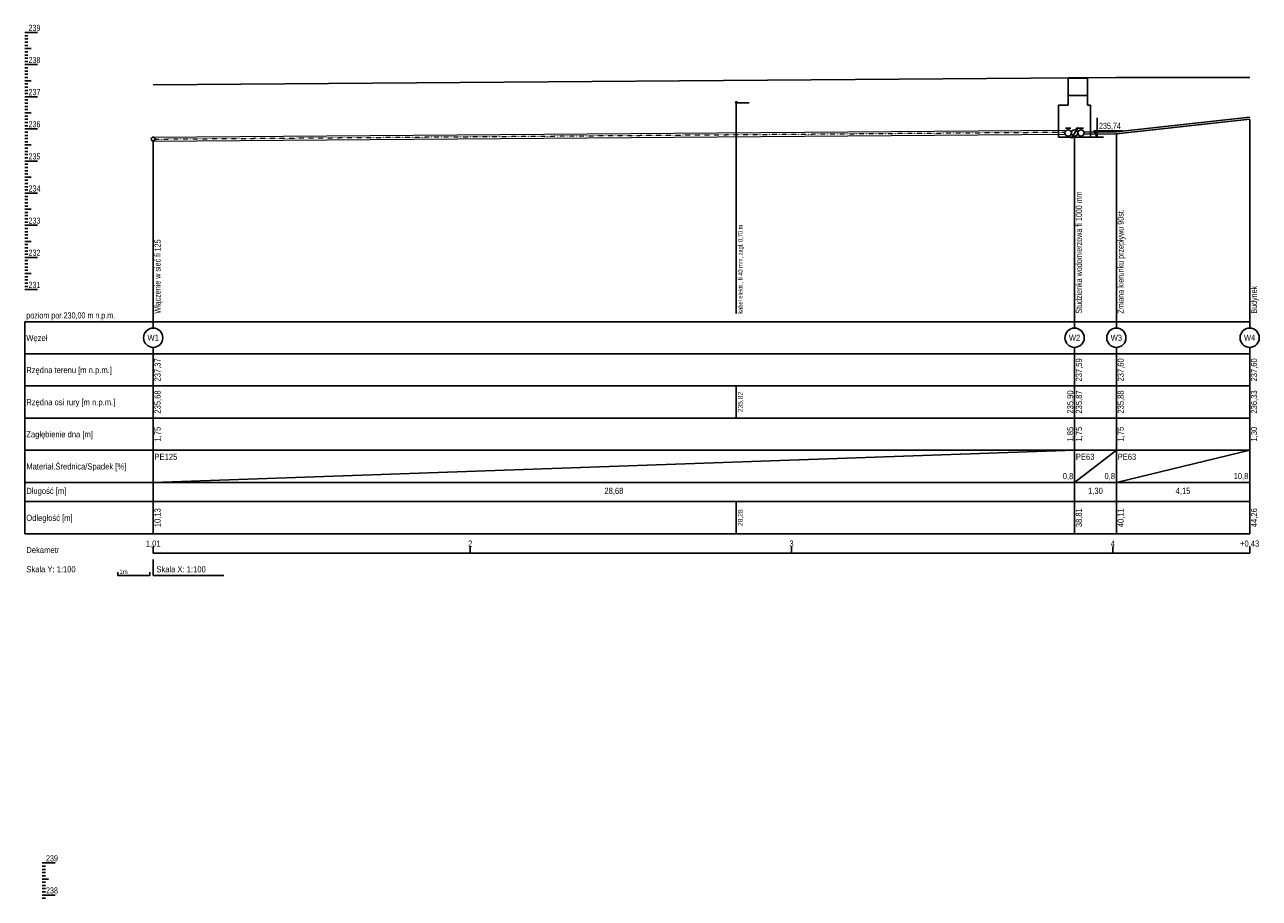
# Model space of a CAD drawing. Extents: x -34599 to 125690, y -105249 to 21518.
# Tile 26 of 64: x 29336 to 67766, y -7233 to 19956. Entities that reach past the tile are written whole.
import ezdxf
from ezdxf.enums import TextEntityAlignment as Align

# ---------------------------------------------------------------- set-up
doc = ezdxf.new("R2010")
doc.units = 0
doc.header["$MEASUREMENT"] = 0
doc.linetypes.add('DASHDOT', pattern=[500, 250, -125, 0, -125])
doc.layers.get('0').update_dxf_attribs({"linetype": 'CONTINUOUS'})
doc.layers.add('_P_EKO_przyłącze_wody', color=162, linetype='CONTINUOUS', lineweight=15)
doc.styles.get("Standard").update_dxf_attribs({"font": '-125'})

# ---------------------------------------------------------------- blocks, each defined once
blk = doc.blocks.new('KOLIZJA')
blk.add_circle((0, 0), 1)

msp = doc.modelspace()

# ---------------------------------------------------------------- linework, layer by layer
at = {"color": 8}
for p, q in [((29335.54907, 19712.67671), (29735.54907, 19712.67671)), ((29335.54907, 19612.67671), (29435.54907, 19612.67671)), ((29335.54907, 19512.67671), (29435.54907, 19512.67671)), ((29335.54907, 19412.67671), (29435.54907, 19412.67671)), ((29335.54907, 19312.67671), (29435.54907, 19312.67671)), ((29335.54907, 19212.67671), (29535.54907, 19212.67671)), ((29335.54907, 19112.67671), (29435.54907, 19112.67671)), ((29335.54907, 19012.67671), (29435.54907, 19012.67671)), ((29335.54907, 18912.67671), (29435.54907, 18912.67671)), ((29335.54907, 18812.67671), (29435.54907, 18812.67671)), ((29335.54907, 18712.67671), (29735.54907, 18712.67671)), ((29335.54907, 18612.67671), (29435.54907, 18612.67671)), ((29335.54907, 18512.67671), (29435.54907, 18512.67671)), ((29335.54907, 18412.67671), (29435.54907, 18412.67671)), ((29335.54907, 18312.67671), (29435.54907, 18312.67671)), ((29335.54907, 18212.67671), (29535.54907, 18212.67671)), ((29335.54907, 18112.67671), (29435.54907, 18112.67671)), ((29335.54907, 18012.67671), (29435.54907, 18012.67671)), ((29335.54907, 17912.67671), (29435.54907, 17912.67671)), ((29335.54907, 17812.67671), (29435.54907, 17812.67671)), ((29335.54907, 17712.67671), (29735.54907, 17712.67671)), ((29335.54907, 17612.67671), (29435.54907, 17612.67671)), ((29335.54907, 17512.67671), (29435.54907, 17512.67671)), ((29335.54907, 17412.67671), (29435.54907, 17412.67671)), ((29335.54907, 17312.67671), (29435.54907, 17312.67671)), ((51485.55103, 17522.6772), (51885.55103, 17522.6772)), ((51485.55103, 17272.6772), (51485.55103, 17522.6772)), ((29335.54907, 17212.67671), (29535.54907, 17212.67671)), ((29335.54907, 17112.67671), (29435.54907, 17112.67671)), ((29335.54907, 17012.67671), (29435.54907, 17012.67671)), ((29335.54907, 16912.67671), (29435.54907, 16912.67671)), ((51485.55103, 17272.6772), (51485.55103, 10962.67671)), ((62715.55103, 16452.6772), (62715.55103, 17052.6772)), ((67465.54907, 16752.67671), (67465.54907, 17002.67671)), ((29335.54907, 16812.67671), (29435.54907, 16812.67671)), ((29335.54907, 16712.67671), (29735.54907, 16712.67671)), ((29335.54907, 16612.67671), (29435.54907, 16612.67671)), ((62715.55103, 16452.6772), (62615.55103, 16652.6772)), ((62615.55103, 16652.6772), (63504.43991, 16652.6772)), ((63315.54907, 16302.67671), (63315.54907, 16552.67671)), ((67465.54907, 16752.67671), (67465.54907, 10962.67671)), ((29335.54907, 16512.67671), (29435.54907, 16512.67671)), ((29335.54907, 16412.67671), (29435.54907, 16412.67671)), ((29335.54907, 16312.67671), (29435.54907, 16312.67671)), ((29335.54907, 16212.67671), (29535.54907, 16212.67671)), ((33335.54907, 16082.67671), (33335.54907, 16332.67671)), ((62015.54907, 16172.67671), (62015.54907, 16422.67671)), ((62015.54907, 16172.67671), (62015.54907, 10962.67671)), ((62515.54907, 16452.67671), (62915.54907, 16452.67671)), ((63315.54907, 16302.67671), (63315.54907, 10962.67671)), ((29335.54907, 16112.67671), (29435.54907, 16112.67671)), ((29335.54907, 16012.67671), (29435.54907, 16012.67671)), ((29335.54907, 15912.67671), (29435.54907, 15912.67671)), ((29335.54907, 15812.67671), (29435.54907, 15812.67671)), ((33335.54907, 16082.67671), (33335.54907, 10962.67671)), ((29335.54907, 15712.67671), (29735.54907, 15712.67671)), ((29335.54907, 15612.67671), (29435.54907, 15612.67671)), ((29335.54907, 15512.67671), (29435.54907, 15512.67671)), ((29335.54907, 15412.67671), (29435.54907, 15412.67671)), ((29335.54907, 15312.67671), (29435.54907, 15312.67671)), ((29335.54907, 15212.67671), (29535.54907, 15212.67671)), ((29335.54907, 15112.67671), (29435.54907, 15112.67671)), ((29335.54907, 15012.67671), (29435.54907, 15012.67671)), ((29335.54907, 14912.67671), (29435.54907, 14912.67671)), ((29335.54907, 14812.67671), (29435.54907, 14812.67671)), ((29335.54907, 14712.67671), (29735.54907, 14712.67671)), ((29335.54907, 14612.67671), (29435.54907, 14612.67671)), ((29335.54907, 14512.67671), (29435.54907, 14512.67671)), ((29335.54907, 14412.67671), (29435.54907, 14412.67671)), ((29335.54907, 14312.67671), (29435.54907, 14312.67671)), ((29335.54907, 14212.67671), (29535.54907, 14212.67671)), ((29335.54907, 14112.67671), (29435.54907, 14112.67671)), ((29335.54907, 14012.67671), (29435.54907, 14012.67671)), ((29335.54907, 13912.67671), (29435.54907, 13912.67671)), ((29335.54907, 13812.67671), (29435.54907, 13812.67671)), ((29335.54907, 13712.67671), (29735.54907, 13712.67671)), ((29335.54907, 13612.67671), (29435.54907, 13612.67671)), ((29335.54907, 13512.67671), (29435.54907, 13512.67671)), ((29335.54907, 13412.67671), (29435.54907, 13412.67671)), ((29335.54907, 13312.67671), (29435.54907, 13312.67671)), ((29335.54907, 13212.67671), (29535.54907, 13212.67671)), ((29335.54907, 13112.67671), (29435.54907, 13112.67671)), ((29335.54907, 13012.67671), (29435.54907, 13012.67671)), ((29335.54907, 12912.67671), (29435.54907, 12912.67671)), ((29335.54907, 12812.67671), (29435.54907, 12812.67671)), ((29335.54907, 12712.67671), (29735.54907, 12712.67671)), ((29335.54907, 12612.67671), (29435.54907, 12612.67671)), ((29335.54907, 12512.67671), (29435.54907, 12512.67671)), ((29335.54907, 12412.67671), (29435.54907, 12412.67671)), ((29335.54907, 12312.67671), (29435.54907, 12312.67671)), ((29335.54907, 12212.67671), (29535.54907, 12212.67671)), ((29335.54907, 12112.67671), (29435.54907, 12112.67671)), ((29335.54907, 12012.67671), (29435.54907, 12012.67671)), ((29335.54907, 11912.67671), (29435.54907, 11912.67671)), ((29335.54907, 11812.67671), (29435.54907, 11812.67671)), ((29335.54907, 11712.67671), (29735.54907, 11712.67671)), ((33335.54907, 10712.67671), (33335.54907, 10962.67671)), ((62015.54907, 10712.67671), (62015.54907, 10962.67671)), ((63315.54907, 10712.67671), (63315.54907, 10962.67671)), ((67465.54907, 10712.67671), (67465.54907, 10962.67671)), ((29335.54907, 10712.67671), (33335.54907, 10712.67671)), ((29335.54907, 10712.67671), (29335.54907, 4112.67633)), ((33335.54907, 10712.67671), (33335.54907, 10512.67671)), ((33335.54907, 10712.67671), (67465.54907, 10712.67671)), ((62015.54907, 10712.67671), (62015.54907, 10512.67671)), ((63315.54907, 10712.67671), (63315.54907, 10512.67671)), ((67465.54907, 10712.67671), (67465.54907, 10512.67671)), ((29335.54907, 9712.67671), (33335.54907, 9712.67671)), ((33335.54907, 9912.67671), (33335.54907, 9712.67671)), ((33335.54907, 8712.67671), (33335.54907, 9712.67671)), ((33335.54907, 9712.67671), (67465.54907, 9712.67671)), ((62015.54907, 9912.67671), (62015.54907, 9712.67671)), ((62015.54907, 8712.67671), (62015.54907, 9712.67671)), ((63315.54907, 9912.67671), (63315.54907, 9712.67671)), ((63315.54907, 8712.67671), (63315.54907, 9712.67671)), ((67465.54907, 9912.67671), (67465.54907, 9712.67671)), ((67465.54907, 8712.67671), (67465.54907, 9712.67671)), ((29335.54907, 8712.67671), (33335.54907, 8712.67671)), ((33335.54907, 7712.67671), (33335.54907, 8712.67671)), ((33335.54907, 8712.67671), (67465.54907, 8712.67671)), ((51485.54907, 7712.67671), (51485.54907, 8712.67671)), ((62015.54907, 7712.67671), (62015.54907, 8712.67671)), ((63315.54907, 7712.67671), (63315.54907, 8712.67671)), ((67465.54907, 7712.67671), (67465.54907, 8712.67671)), ((29335.54907, 7712.67671), (33335.54907, 7712.67671)), ((33335.54907, 6712.67671), (33335.54907, 7712.67671)), ((33335.54907, 7712.67671), (67465.54907, 7712.67671)), ((62015.54907, 6712.67671), (62015.54907, 7712.67671)), ((63315.54907, 6712.67671), (63315.54907, 7712.67671)), ((67465.54907, 6712.67671), (67465.54907, 7712.67671)), ((29335.54907, 6712.67671), (33335.54907, 6712.67671)), ((33335.54907, 5712.67671), (62015.54907, 6712.67671)), ((33335.54907, 5712.67671), (33335.54907, 6712.67671)), ((33335.54907, 6712.67671), (67465.54907, 6712.67671)), ((62015.54907, 5712.67671), (63315.54907, 6712.67671)), ((62015.54907, 5712.67671), (62015.54907, 6712.67671)), ((63315.54907, 5712.67671), (67465.54907, 6712.67671)), ((63315.54907, 5712.67671), (63315.54907, 6712.67671)), ((67465.54907, 5712.67671), (67465.54907, 6712.67671)), ((29335.54907, 5712.67671), (33335.54907, 5712.67671)), ((33335.54907, 5112.67669), (33335.54907, 5712.67671)), ((33335.54907, 5712.67671), (67465.54907, 5712.67671)), ((62015.54907, 5112.67669), (62015.54907, 5712.67671)), ((63315.54907, 5112.67669), (63315.54907, 5712.67671)), ((67465.54907, 5112.67669), (67465.54907, 5712.67671)), ((29335.54907, 5112.67671), (33335.54907, 5112.67671)), ((33335.54907, 5112.67671), (67465.54907, 5112.67671)), ((33335.54907, 4112.67633), (33335.54907, 5112.67633)), ((51485.54907, 4112.67633), (51485.54907, 5112.67633)), ((62015.54907, 4112.67633), (62015.54907, 5112.67633)), ((63315.54907, 4112.67633), (63315.54907, 5112.67633)), ((67465.54907, 4112.67633), (67465.54907, 5112.67633)), ((29335.54907, 4112.67671), (33335.54907, 4112.67671)), ((33335.54907, 4112.67671), (67465.54907, 4112.67671)), ((33335.54907, 3512.67633), (33335.54907, 3712.67633)), ((33335.54907, 3512.67633), (67465.54907, 3512.67633)), ((43205.54907, 3512.67633), (43205.54907, 3712.67633)), ((53205.54907, 3512.67633), (53205.54907, 3712.67633)), ((63205.54907, 3512.67633), (63205.54907, 3712.67633)), ((67465.54907, 3512.67633), (67465.54907, 3712.67633)), ((33335.54907, 3312.67633), (33335.54907, 2812.67633)), ((32235.54907, 2812.67633), (32235.54907, 2912.67633)), ((33235.54907, 2812.67633), (32235.54907, 2812.67633)), ((33235.54907, 2912.67633), (33235.54907, 2812.67633)), ((33335.54907, 2812.67633), (35535.54907, 2812.67633)), ((29879.08536, -6132.94593), (30279.08536, -6132.94593)), ((29879.08536, -6232.94593), (29979.08536, -6232.94593)), ((29879.08536, -6332.94593), (29979.08536, -6332.94593)), ((29879.08536, -6432.94593), (29979.08536, -6432.94593)), ((29879.08536, -6532.94593), (29979.08536, -6532.94593)), ((29879.08536, -6632.94593), (30079.08536, -6632.94593)), ((29879.08536, -6732.94593), (29979.08536, -6732.94593)), ((29879.08536, -6832.94593), (29979.08536, -6832.94593)), ((29879.08536, -6932.94593), (29979.08536, -6932.94593)), ((29879.08536, -7032.94593), (29979.08536, -7032.94593)), ((29879.08536, -7132.94593), (30279.08536, -7132.94593)), ((29879.08536, -7232.94593), (29979.08536, -7232.94593))]:
    msp.add_line(p, q, dxfattribs=at)
at = {"color": 94}
for p, q in [((33335.54907, 18082.67671), (62015.54907, 18302.7034)), ((33335.54907, 18082.67671), (62015.54907, 18302.7034)), ((62015.54907, 18302.7034), (63315.54907, 18312.67671)), ((62015.54907, 18302.7034), (63315.54907, 18312.67671)), ((63315.54907, 18312.67671), (67465.54907, 18312.67671)), ((63315.54907, 18312.67671), (67465.54907, 18312.67671))]:
    msp.add_line(p, q, dxfattribs=at)
at = {"color": 7}
for p, q in [((61815.54907, 18303.67671), (62415.54907, 18303.67671)), ((61815.54907, 18303.67671), (61815.54907, 17452.67671)), ((61815.54907, 17752.67671), (61815.54907, 18302.7034)), ((61815.54907, 18293.67671), (62415.54907, 18293.67671)), ((62415.54907, 17452.67671), (62415.54907, 18303.67671)), ((62415.54907, 18302.7034), (62415.54907, 17752.67671)), ((61815.54907, 17752.67671), (62415.54907, 17752.67671)), ((61515.54907, 17452.67671), (61815.54907, 17452.67671)), ((61515.54907, 16452.67671), (61515.54907, 17452.67671)), ((62415.54907, 17452.67671), (62515.54907, 17452.67671)), ((62515.54907, 17452.67671), (62515.54907, 16452.67671)), ((63315.54907, 16625.67671), (67465.54907, 17075.67671)), ((63315.54907, 16562.67671), (67465.54907, 17012.67671)), ((61735.55102, 16734.20358), (61895.55103, 16734.20358)), ((61815.55103, 16684.20358), (61815.55103, 16734.20358)), ((61915.55102, 16410.99848), (62115.55103, 16757.40866)), ((62058.98249, 16700.84012), (62115.55103, 16757.40866)), ((62094.84551, 16680.1346), (62115.55103, 16757.40866)), ((62135.55102, 16734.20358), (62295.55103, 16734.20358)), ((62215.55103, 16684.20358), (62215.55103, 16734.20358)), ((62315.54907, 16615.7034), (63315.54907, 16625.67671)), ((62315.54907, 16552.7034), (63315.54907, 16562.67671)), ((61515.54907, 16452.67671), (62515.54907, 16452.67671))]:
    msp.add_line(p, q, dxfattribs=at)
for centre in [(61815.55103, 16584.20357), (62015.55103, 16584.20357), (62215.55103, 16584.20357)]:
    msp.add_circle(centre, 100.00001, dxfattribs=at)
at = {"color": 8}
for centre in [(33335.54907, 10212.67671), (62015.54907, 10212.67671), (63315.54907, 10212.67671), (67465.54907, 10212.67671)]:
    msp.add_circle(centre, 300, dxfattribs=at)
at = {"layer": '_P_EKO_przyłącze_wody', "color": 2, "linetype": 'DASHDOT', "ltscale": 0.01}
msp.add_line((33335.06453, 16395.17484), (61715.06453, 16615.20152), dxfattribs=at)
at = {"layer": '_P_EKO_przyłącze_wody', "color": 5, "lineweight": 13}
for p, q in [((33335.54907, 16457.67671), (61715.54907, 16677.7034)), ((33335.54907, 16332.67671), (61715.54907, 16552.7034))]:
    msp.add_line(p, q, dxfattribs=at)

# ---------------------------------------------------------------- block references
at = {"color": 0, "xscale": 20, "yscale": 20}
msp.add_blockref('KOLIZJA', (51485.55103, 17542.6772), dxfattribs=at)
at = {"color": 7, "xscale": 62.5, "yscale": 62.5}
msp.add_blockref('KOLIZJA', (33335.54907, 16395.17671), dxfattribs=at)

# ---------------------------------------------------------------- texts
at = {"color": 8, "width": 0.7}
for s, p in [('239', (29455.54907, 19762.67671)), ('238', (29455.54907, 18762.67671)), ('237', (29455.54907, 17762.67671)), ('236', (29455.54907, 16762.67671)), ('235,74', (62775.55103, 16712.6772)), ('235', (29455.54907, 15762.67671)), ('234', (29455.54907, 14762.67671)), ('233', (29455.54907, 13762.67671)), ('232', (29455.54907, 12762.67671)), ('231', (29455.54907, 11762.67671)), ('poziom por.230,00 m n.p.m.', (29385.54907, 10812.67671)), ('239', (29999.08536, -6082.94593)), ('238', (29999.08536, -7082.94593))]:
    msp.add_text(s, height=190, dxfattribs=at).set_placement(p)
for s, p in [('Studzienka wodomierzowa fi 1000 mm', (62245.54907, 10962.67671)), ('Zmiana kierunku przepływu 90st.', (63545.54907, 10962.67671)), ('Włączenie w sieć fi 125', (33565.54907, 10962.67671)), ('Budynek ', (67695.54907, 10962.67671))]:
    msp.add_text(s, height=190, rotation=90, dxfattribs=at).set_placement(p)
at = {"color": 1, "width": 0.7}
msp.add_text('kabel elektr., fi 40 mm, zagł. 0,70 m', height=150, rotation=90, dxfattribs=at).set_placement((51685.55103, 10962.67671))
at = {"color": 7, "width": 0.9}
for s, height, p in [('Węzeł', 190, (29385.54907, 10112.67671)), ('Rzędna terenu [m n.p.m.]', 190, (29385.54907, 9112.67671)), ('Rzędna osi rury [m n.p.m.]', 190, (29385.54907, 8112.67671)), ('Zagłębienie dna [m]', 190, (29385.54907, 7112.67671)), ('PE125', 190, (33375.54907, 6412.67671)), ('PE63', 190, (62055.54907, 6412.67671)), ('PE63', 190, (63355.54907, 6412.67671)), ('Materiał,Średnica/Spadek [%]', 190, (29385.54907, 6112.67671)), ('Długość [m]', 190, (29385.54907, 5352.6767)), ('Odległość [m]', 190, (29385.54907, 4512.67633)), ('Dekametr', 190, (29385.54907, 3512.67633)), ('Skala Y: 1:100', 190, (29385.54907, 2912.67633)), ('Skala X: 1:100', 190, (33435.54907, 2912.67633)), ('1m', 133, (32285.54907, 2862.67633))]:
    msp.add_text(s, height=height, dxfattribs=at).set_placement(p)
for s, p in [('W1', (33335.54907, 10117.67671)), ('W2', (62015.54907, 10117.67671)), ('W3', (63315.54907, 10117.67671)), ('W4', (67465.54907, 10117.67671)), ('28,68', (47675.54907, 5352.6767)), ('1,30', (62665.54907, 5352.6767)), ('4,15', (65390.54907, 5352.6767)), ('1,01', (33335.54907, 3712.67633)), ('2', (43205.54907, 3712.67633)), ('3', (53205.54907, 3712.67633)), ('4', (63205.54907, 3712.67633)), ('+0,43', (67465.54907, 3712.67633))]:
    msp.add_text(s, height=190, dxfattribs=at).set_placement(p, align=Align.CENTER)
for s, p in [('237,37', (33565.54907, 9212.67671)), ('237,59', (62245.54907, 9212.67671)), ('237,60', (63545.54907, 9212.67671)), ('237,60', (67695.54907, 9212.67671)), ('235,68', (33565.54907, 8212.67671)), ('235,90', (61975.54907, 8212.67671)), ('235,87', (62245.54907, 8212.67671)), ('235,88', (63545.54907, 8212.67671)), ('236,33', (67695.54907, 8212.67671)), ('1,75', (33565.54907, 7212.67671)), ('1,85', (61975.54907, 7212.67671)), ('1,75', (62245.54907, 7212.67671)), ('1,75', (63545.54907, 7212.67671)), ('1,30', (67695.54907, 7212.67671)), ('10,13', (33565.54907, 4612.67633)), ('38,81', (62245.54907, 4612.67633)), ('40,11', (63545.54907, 4612.67633)), ('44,26', (67695.54907, 4612.67633))]:
    msp.add_text(s, height=190, rotation=90, dxfattribs=at).set_placement(p, align=Align.CENTER)
at = {"color": 1, "width": 0.9}
for s, p in [('235,82', (51685.54907, 8212.67671)), ('28,28', (51685.54907, 4612.67633))]:
    msp.add_text(s, height=150, rotation=90, dxfattribs=at).set_placement(p, align=Align.CENTER)
at = {"color": 7, "width": 0.9}
for s, p in [(' 0,8', (61975.54907, 5812.67671)), (' 0,8', (63275.54907, 5812.67671)), (' 10,8', (67425.54907, 5812.67671))]:
    msp.add_text(s, height=190, dxfattribs=at).set_placement(p, align=Align.RIGHT)

doc.saveas('drawing.dxf')
